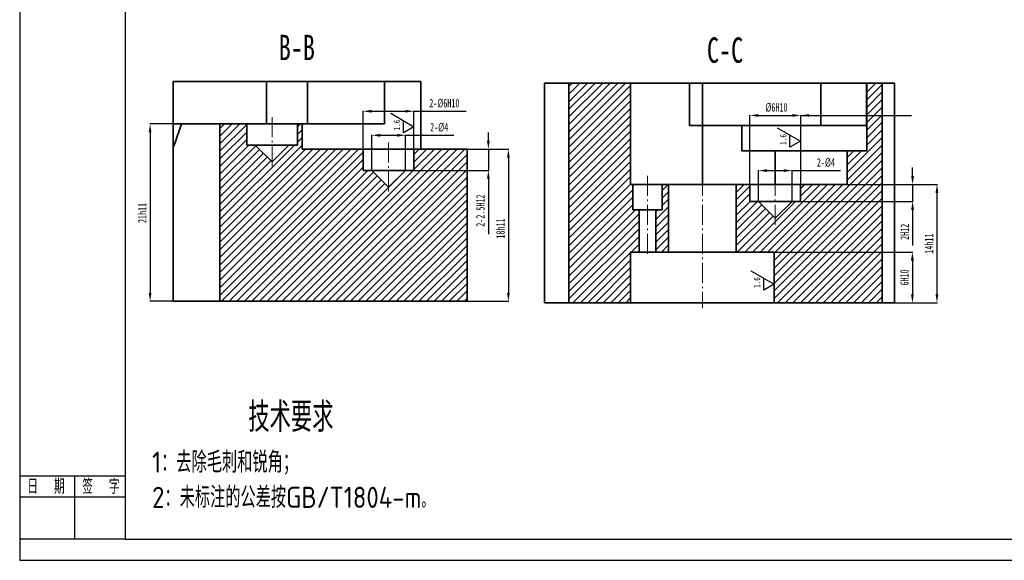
# Model space of a CAD drawing. Header units: millimetres. Extents: x -33921 to -29933, y -26486 to -26076.
# Tile 17 of 34: x -32505 to -32272, y -26374 to -26246. Entities that reach past the tile are written whole.
import ezdxf

# ---------------------------------------------------------------- set-up
doc = ezdxf.new("R2010")
doc.units = ezdxf.units.MM
doc.linetypes.add('GEN7A', pattern=[6.875, 4.75, -0.875, 0.375, -0.875])
doc.linetypes.add('SLD-实线', pattern=[0])
for name, color, linetype, lineweight in [('中心线', 1, 'GEN7A', 15), ('尺寸线', 5, 'Continuous', 15), ('文字', 5, 'SLD-实线', 20)]:
    doc.layers.add(name, color=color, linetype=linetype, lineweight=lineweight)
doc.layers.add('尺寸', color=7, linetype='Continuous')
doc.styles.add('SLDTEXTSTYLE5', font='TXT', dxfattribs={"width": 0.7})
doc.styles.add('图框文字', font='gbenor.shx', dxfattribs={"bigfont": 'gbcbig.shx'})
doc.styles.add('绘图文字3.5', font='gbenor.shx', dxfattribs={"bigfont": 'gbcbig.shx'})
doc.dimstyles.new('1-1 v', dxfattribs={"dimtxt": 1, "dimasz": 2, "dimexe": 0.1, "dimexo": 0.05, "dimgap": 0.875, "dimtad": 1, "dimrnd": 1e-09, "dimzin": 12, "dimdsep": 46, "dimtxsty": 'SLDTEXTSTYLE5', "dimcen": 0.09, "dimclrd": 5, "dimclre": 5, "dimclrt": 5, "dimadec": 0, "dimazin": 3, "dimtfac": 1, "dimtmove": 0, "dimatfit": 3, "dimfxl": 1, "dimfrac": 2, "dimtolj": 1, "dimtzin": 12, "dimarcsym": 0})
doc.dimstyles.new('2-1', dxfattribs={"dimtxt": 2, "dimasz": 2, "dimexe": 0.1, "dimexo": 0.05, "dimgap": 0.875, "dimtad": 1, "dimtoh": 1, "dimlfac": 0.5, "dimrnd": 1e-09, "dimzin": 12, "dimdsep": 46, "dimtxsty": 'SLDTEXTSTYLE5', "dimcen": 0.09, "dimclrd": 5, "dimclre": 5, "dimclrt": 5, "dimadec": 0, "dimazin": 3, "dimtfac": 1, "dimtmove": 0, "dimatfit": 3, "dimfxl": 1, "dimfrac": 2, "dimtolj": 1, "dimtzin": 12, "dimarcsym": 0})
doc.dimstyles.new('2-1 v', dxfattribs={"dimtxt": 2, "dimasz": 2, "dimexe": 0.1, "dimexo": 0.05, "dimgap": 0.875, "dimtad": 1, "dimlfac": 0.5, "dimrnd": 1e-09, "dimzin": 12, "dimdsep": 46, "dimtxsty": 'SLDTEXTSTYLE5', "dimcen": 0.09, "dimclrd": 5, "dimclre": 5, "dimclrt": 5, "dimadec": 0, "dimazin": 3, "dimtfac": 1, "dimtmove": 0, "dimatfit": 3, "dimfxl": 1, "dimfrac": 2, "dimtolj": 1, "dimtzin": 12, "dimarcsym": 0})
pattern_1 = [(45, (116.6248, 119.5416), (-0.898025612, 0.898025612), [])]

# ---------------------------------------------------------------- blocks, each defined once
blk = doc.blocks.new('*D91')
at = {"layer": 'Defpoints', "color": 0, "transparency": 16777216}
for p in [(-32418.03, -26277.1), (-32394.42, -26277.1), (-32418.03, -26282.1)]:
    blk.add_point(p, dxfattribs=at)
at = {"layer": '尺寸线', "color": 5, "lineweight": -2, "transparency": 16777216}
for p, q in [((-32394.42, -26275.1), (-32394.42, -26273.1)), ((-32417.98, -26277.1), (-32394.32, -26277.1)), ((-32394.42, -26277.1), (-32394.42, -26282.1)), ((-32417.98, -26282.1), (-32394.32, -26282.1)), ((-32394.42, -26284.1), (-32394.42, -26297.18))]:
    blk.add_line(p, q, dxfattribs=at)
at = {"layer": '尺寸线', "color": 5, "transparency": 16777216}
for points in [[(-32394.75, -26275.1), (-32394.09, -26275.1), (-32394.42, -26277.1)], [(-32394.75, -26284.1), (-32394.09, -26284.1), (-32394.42, -26282.1)]]:
    blk.add_solid(points, dxfattribs=at)
at = {"layer": '尺寸线', "color": 5, "transparency": 16777216, "insert": (-32396.3, -26291.64), "char_height": 2, "attachment_point": 5, "rotation": 90, "style": 'SLDTEXTSTYLE5'}
blk.add_mtext('\\A1;2-2.5H12', dxfattribs=at)
blk = doc.blocks.new('_DatumFilled')
at = {"color": 0, "linetype": 'ByBlock'}
blk.add_solid([(0, 0.58), (-1, 0), (0, -0.58)], dxfattribs=at)
blk = doc.blocks.new('*D92')
at = {"layer": 'Defpoints', "color": 0, "transparency": 16777216}
for p in [(-32412.03, -26268.11), (-32424.03, -26277.1), (-32412.03, -26277.1)]:
    blk.add_point(p, dxfattribs=at)
at = {"layer": '尺寸线', "color": 5, "lineweight": -2, "transparency": 16777216}
for p, q in [((-32424.03, -26277.05), (-32424.03, -26268.01)), ((-32422.03, -26268.11), (-32414.03, -26268.11)), ((-32412.03, -26277.05), (-32412.03, -26268.01)), ((-32412.03, -26268.11), (-32399.65, -26268.11))]:
    blk.add_line(p, q, dxfattribs=at)
at = {"layer": '尺寸线', "color": 5, "transparency": 16777216}
for points in [[(-32422.03, -26267.77), (-32422.03, -26268.44), (-32424.03, -26268.11)], [(-32414.03, -26267.77), (-32414.03, -26268.44), (-32412.03, -26268.11)]]:
    blk.add_solid(points, dxfattribs=at)
at = {"layer": '尺寸线', "color": 5, "transparency": 16777216, "insert": (-32404.84, -26266.23), "char_height": 2, "attachment_point": 5, "style": 'SLDTEXTSTYLE5'}
blk.add_mtext('\\A1;2-%%C6H10', dxfattribs=at)
blk = doc.blocks.new('*D93')
at = {"layer": 'Defpoints', "color": 0, "transparency": 16777216}
for p in [(-32399.44, -26277.1), (-32399.44, -26313.1), (-32389.68, -26313.1)]:
    blk.add_point(p, dxfattribs=at)
at = {"layer": '尺寸线', "color": 5, "lineweight": -2, "transparency": 16777216}
for p, q in [((-32399.39, -26277.1), (-32389.58, -26277.1)), ((-32389.68, -26279.1), (-32389.68, -26311.1)), ((-32399.39, -26313.1), (-32389.58, -26313.1))]:
    blk.add_line(p, q, dxfattribs=at)
at = {"layer": '尺寸线', "color": 5, "transparency": 16777216}
for points in [[(-32390.01, -26279.1), (-32389.35, -26279.1), (-32389.68, -26277.1)], [(-32390.01, -26311.1), (-32389.35, -26311.1), (-32389.68, -26313.1)]]:
    blk.add_solid(points, dxfattribs=at)
at = {"layer": '尺寸线', "color": 5, "transparency": 16777216, "insert": (-32391.55, -26295.88), "char_height": 2, "attachment_point": 5, "rotation": 90, "style": 'SLDTEXTSTYLE5'}
blk.add_mtext('\\A1;18h11', dxfattribs=at)
blk = doc.blocks.new('*D94')
at = {"layer": 'Defpoints', "color": 0, "transparency": 16777216}
for p in [(-32445.63, -26271.1), (-32474.49, -26313.1), (-32445.63, -26313.1)]:
    blk.add_point(p, dxfattribs=at)
at = {"layer": '尺寸线', "color": 5, "lineweight": -2, "transparency": 16777216}
for p, q in [((-32445.68, -26271.1), (-32474.59, -26271.1)), ((-32474.49, -26273.1), (-32474.49, -26311.1)), ((-32445.68, -26313.1), (-32474.59, -26313.1))]:
    blk.add_line(p, q, dxfattribs=at)
at = {"layer": '尺寸线', "color": 5, "transparency": 16777216}
for points in [[(-32474.82, -26273.1), (-32474.16, -26273.1), (-32474.49, -26271.1)], [(-32474.82, -26311.1), (-32474.16, -26311.1), (-32474.49, -26313.1)]]:
    blk.add_solid(points, dxfattribs=at)
at = {"layer": '尺寸线', "color": 5, "transparency": 16777216, "insert": (-32476.36, -26292.19), "char_height": 2, "attachment_point": 5, "rotation": 90, "style": 'SLDTEXTSTYLE5'}
blk.add_mtext('\\A1;21h11', dxfattribs=at)
blk = doc.blocks.new('*D95')
at = {"layer": 'Defpoints', "color": 0, "transparency": 16777216}
for p in [(-32414.03, -26273.8), (-32422.03, -26282.1), (-32414.03, -26282.1)]:
    blk.add_point(p, dxfattribs=at)
at = {"layer": '尺寸线', "color": 5, "lineweight": -2, "transparency": 16777216}
for p, q in [((-32422.03, -26282.05), (-32422.03, -26273.7)), ((-32420.03, -26273.8), (-32416.03, -26273.8)), ((-32414.03, -26282.05), (-32414.03, -26273.7)), ((-32414.03, -26273.8), (-32402.62, -26273.8))]:
    blk.add_line(p, q, dxfattribs=at)
at = {"layer": '尺寸线', "color": 5, "transparency": 16777216}
for points in [[(-32420.03, -26273.47), (-32420.03, -26274.14), (-32422.03, -26273.8)], [(-32416.03, -26273.47), (-32416.03, -26274.14), (-32414.03, -26273.8)]]:
    blk.add_solid(points, dxfattribs=at)
at = {"layer": '尺寸线', "color": 5, "transparency": 16777216, "insert": (-32406.06, -26271.93), "char_height": 2, "attachment_point": 5, "style": 'SLDTEXTSTYLE5'}
blk.add_mtext('\\A1;2-%%C4', dxfattribs=at)
blk = doc.blocks.new('*D96')
at = {"layer": 'Defpoints', "color": 0, "transparency": 16777216}
for p in [(-32326.74, -26301.45), (-32326.74, -26313.45), (-32294.04, -26313.45)]:
    blk.add_point(p, dxfattribs=at)
at = {"layer": '尺寸线', "color": 5, "lineweight": -2, "transparency": 16777216}
for p, q in [((-32326.69, -26301.45), (-32293.94, -26301.45)), ((-32294.04, -26303.45), (-32294.04, -26311.45)), ((-32326.69, -26313.45), (-32293.94, -26313.45))]:
    blk.add_line(p, q, dxfattribs=at)
at = {"layer": '尺寸线', "color": 5, "transparency": 16777216}
for points in [[(-32294.38, -26303.45), (-32293.71, -26303.45), (-32294.04, -26301.45)], [(-32294.38, -26311.45), (-32293.71, -26311.45), (-32294.04, -26313.45)]]:
    blk.add_solid(points, dxfattribs=at)
at = {"layer": '尺寸线', "color": 5, "transparency": 16777216, "insert": (-32295.92, -26307.45), "char_height": 2, "attachment_point": 5, "rotation": 90, "style": 'SLDTEXTSTYLE5'}
blk.add_mtext('\\A1;6H10', dxfattribs=at)
blk = doc.blocks.new('*D101')
at = {"layer": 'Defpoints', "color": 0, "transparency": 16777216}
for p in [(-32335.74, -26285.45), (-32335.74, -26313.45), (-32288.23, -26313.45)]:
    blk.add_point(p, dxfattribs=at)
at = {"layer": '尺寸线', "color": 5, "lineweight": -2, "transparency": 16777216}
for p, q in [((-32335.69, -26285.45), (-32288.13, -26285.45)), ((-32288.23, -26287.45), (-32288.23, -26311.45)), ((-32335.69, -26313.45), (-32288.13, -26313.45))]:
    blk.add_line(p, q, dxfattribs=at)
at = {"layer": '尺寸线', "color": 5, "transparency": 16777216}
for points in [[(-32288.57, -26287.45), (-32287.9, -26287.45), (-32288.23, -26285.45)], [(-32288.57, -26311.45), (-32287.9, -26311.45), (-32288.23, -26313.45)]]:
    blk.add_solid(points, dxfattribs=at)
at = {"layer": '尺寸线', "color": 5, "transparency": 16777216, "insert": (-32290.11, -26299.45), "char_height": 2, "attachment_point": 5, "rotation": 90, "style": 'SLDTEXTSTYLE5'}
blk.add_mtext('\\A1;14h11', dxfattribs=at)
blk = doc.blocks.new('*D102')
at = {"layer": 'Defpoints', "color": 0, "transparency": 16777216}
for p in [(-32326.49, -26285.45), (-32294, -26285.45), (-32326.49, -26289.45)]:
    blk.add_point(p, dxfattribs=at)
at = {"layer": '尺寸线', "color": 5, "lineweight": -2, "transparency": 16777216}
for p, q in [((-32294, -26283.45), (-32294, -26281.45)), ((-32326.44, -26285.45), (-32293.9, -26285.45)), ((-32294, -26285.45), (-32294, -26289.45)), ((-32326.44, -26289.45), (-32293.9, -26289.45)), ((-32294, -26291.45), (-32294, -26299.86))]:
    blk.add_line(p, q, dxfattribs=at)
at = {"layer": '尺寸线', "color": 5, "transparency": 16777216}
for points in [[(-32294.33, -26283.45), (-32293.66, -26283.45), (-32294, -26285.45)], [(-32294.33, -26291.45), (-32293.66, -26291.45), (-32294, -26289.45)]]:
    blk.add_solid(points, dxfattribs=at)
at = {"layer": '尺寸线', "color": 5, "transparency": 16777216, "insert": (-32295.87, -26296.65), "char_height": 2, "attachment_point": 5, "rotation": 90, "style": 'SLDTEXTSTYLE5'}
blk.add_mtext('\\A1;2H12', dxfattribs=at)
blk = doc.blocks.new('*D103')
at = {"layer": 'Defpoints', "color": 0, "transparency": 16777216}
for p in [(-32320.49, -26269.1), (-32332.49, -26285.45), (-32320.49, -26285.45)]:
    blk.add_point(p, dxfattribs=at)
at = {"layer": '尺寸线', "color": 5, "lineweight": -2, "transparency": 16777216}
for p, q in [((-32332.49, -26285.4), (-32332.49, -26269)), ((-32330.49, -26269.1), (-32322.49, -26269.1)), ((-32320.49, -26285.4), (-32320.49, -26269))]:
    blk.add_line(p, q, dxfattribs=at)
at = {"layer": '尺寸线', "color": 5, "transparency": 16777216}
for points in [[(-32330.49, -26268.76), (-32330.49, -26269.43), (-32332.49, -26269.1)], [(-32322.49, -26268.76), (-32322.49, -26269.43), (-32320.49, -26269.1)]]:
    blk.add_solid(points, dxfattribs=at)
at = {"layer": '尺寸线', "color": 5, "transparency": 16777216, "insert": (-32326.22, -26267.22), "char_height": 2, "attachment_point": 5, "style": 'SLDTEXTSTYLE5'}
blk.add_mtext('\\A1;%%C6H10', dxfattribs=at)
blk = doc.blocks.new('*D104')
at = {"layer": 'Defpoints', "color": 0, "transparency": 16777216}
for p in [(-32322.49, -26282.15), (-32330.49, -26289.45), (-32322.49, -26289.45)]:
    blk.add_point(p, dxfattribs=at)
at = {"layer": '尺寸线', "color": 5, "lineweight": -2, "transparency": 16777216}
for p, q in [((-32330.49, -26289.4), (-32330.49, -26282.05)), ((-32328.49, -26282.15), (-32324.49, -26282.15)), ((-32322.49, -26289.4), (-32322.49, -26282.05)), ((-32322.49, -26282.15), (-32311.08, -26282.15))]:
    blk.add_line(p, q, dxfattribs=at)
at = {"layer": '尺寸线', "color": 5, "transparency": 16777216}
for points in [[(-32328.49, -26281.82), (-32328.49, -26282.48), (-32330.49, -26282.15)], [(-32324.49, -26281.82), (-32324.49, -26282.48), (-32322.49, -26282.15)]]:
    blk.add_solid(points, dxfattribs=at)
at = {"layer": '尺寸线', "color": 5, "transparency": 16777216, "insert": (-32314.52, -26280.27), "char_height": 2, "attachment_point": 5, "style": 'SLDTEXTSTYLE5'}
blk.add_mtext('\\A1;2-%%C4', dxfattribs=at)

msp = doc.modelspace()

# ---------------------------------------------------------------- hatches: boundary and pattern name
at = {"layer": '尺寸', "linetype": 'Continuous', "lineweight": 18}
h = msp.add_hatch(dxfattribs=at)
h.set_pattern_fill('ANSI31', color=5, scale=0.4, style=0)
h.set_pattern_definition(pattern_1)
h.paths.add_polyline_path([(-32360.7436, -26261.4453), (-32375.3458, -26261.4453), (-32375.3458, -26313.4453), (-32360.7436, -26313.4453), (-32360.7436, -26301.4453), (-32358.7436, -26301.4453), (-32358.7436, -26291.4453), (-32360.2436, -26291.4453), (-32360.2436, -26285.4453), (-32360.7436, -26285.4453)], flags=0)
h = msp.add_hatch(dxfattribs=at)
h.set_pattern_fill('ANSI31', color=5, scale=0.4, style=0)
h.set_pattern_definition(pattern_1)
h.paths.add_polyline_path([(-32304.837, -26261.4453), (-32304.837, -26277.4453), (-32309.4936, -26277.4453), (-32309.4936, -26285.4453), (-32320.4936, -26285.4453), (-32320.4936, -26289.4453), (-32322.4936, -26289.4453), (-32326.4936, -26293.4453), (-32330.4936, -26289.4453), (-32332.4936, -26289.4453), (-32332.4936, -26285.4453), (-32335.7436, -26285.4453), (-32335.7436, -26301.4453), (-32326.7436, -26301.4453), (-32326.7436, -26313.4453), (-32301.1902, -26313.4453), (-32301.1902, -26261.4453)], flags=0)
h = msp.add_hatch(dxfattribs=at)
h.set_pattern_fill('ANSI31', color=5, scale=0.4, style=0)
h.set_pattern_definition([(45, (-93.7676, -325.2816), (-0.898025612, 0.898025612), [])])
h.paths.add_polyline_path([(-32451.631, -26276.1012), (-32451.631, -26271.1012), (-32457.9708, -26271.1012), (-32457.9708, -26313.1012), (-32399.443, -26313.1012), (-32399.443, -26277.1012), (-32412.031, -26277.1012), (-32412.031, -26282.1012), (-32414.031, -26282.1012), (-32418.031, -26286.1012), (-32422.031, -26282.1012), (-32424.031, -26282.1012), (-32424.031, -26277.1012), (-32438.531, -26277.1012), (-32438.531, -26271.1012), (-32439.631, -26271.1012), (-32439.631, -26276.1012), (-32441.631, -26276.1012), (-32445.631, -26280.1012), (-32449.631, -26276.1012)], flags=0)
h = msp.add_hatch(dxfattribs=at)
h.set_pattern_fill('ANSI31', color=5, scale=0.4, style=0)
h.set_pattern_definition(pattern_1)
h.paths.add_polyline_path([(-32354.7436, -26291.4453), (-32354.7436, -26301.4453), (-32351.7436, -26301.4453), (-32351.7436, -26285.4453), (-32353.2436, -26285.4453), (-32353.2436, -26291.4453)], flags=0)

# ---------------------------------------------------------------- linework, layer by layer
at = {"color": 7, "linetype": 'Continuous', "lineweight": 35}
for p, q in [((-32469.0021, -26261.1012), (-32469.0021, -26271.1012)), ((-32446.9454, -26261.1012), (-32469.0021, -26261.1012)), ((-32446.9454, -26271.1012), (-32446.9454, -26261.1012)), ((-32446.9454, -26261.1012), (-32437.2341, -26261.1012)), ((-32437.2341, -26271.1012), (-32437.2341, -26261.1012)), ((-32437.2341, -26261.1012), (-32418.9839, -26261.1012)), ((-32418.9839, -26261.1012), (-32418.9839, -26271.1012)), ((-32410.4365, -26261.1012), (-32418.9839, -26261.1012)), ((-32410.4365, -26261.1012), (-32410.4365, -26277.1012)), ((-32381.1131, -26313.4453), (-32381.1131, -26261.4453)), ((-32381.1131, -26261.4453), (-32375.3458, -26261.4453)), ((-32375.3458, -26261.4453), (-32375.3458, -26313.4453)), ((-32375.3458, -26261.4453), (-32360.7436, -26261.4453)), ((-32360.7436, -26261.4453), (-32360.7436, -26285.4453)), ((-32346.828, -26261.4453), (-32360.7436, -26261.4453)), ((-32346.828, -26271.4453), (-32346.828, -26261.4453)), ((-32343.7436, -26261.4453), (-32346.828, -26261.4453)), ((-32343.7436, -26271.4453), (-32343.7436, -26261.4453)), ((-32315.7459, -26261.4453), (-32343.7436, -26261.4453)), ((-32315.7459, -26271.4453), (-32315.7459, -26261.4453)), ((-32315.7459, -26261.4453), (-32304.9299, -26261.4453)), ((-32304.9299, -26261.4453), (-32304.9299, -26271.4453)), ((-32304.837, -26261.4453), (-32304.9299, -26261.4453)), ((-32301.1902, -26261.4453), (-32304.837, -26261.4453)), ((-32304.837, -26277.4453), (-32304.837, -26261.4453)), ((-32301.1902, -26313.4453), (-32301.1902, -26261.4453)), ((-32298.2459, -26261.4453), (-32301.1902, -26261.4453)), ((-32298.2459, -26313.4453), (-32298.2459, -26261.4453)), ((-32469.0021, -26271.1012), (-32469.0021, -26276.5406)), ((-32467.0176, -26271.1012), (-32469.0021, -26271.1012)), ((-32464.2127, -26271.1012), (-32467.0149, -26271.1012)), ((-32464.2127, -26271.1012), (-32457.9708, -26271.1012)), ((-32457.9708, -26313.1012), (-32457.9708, -26271.1012)), ((-32451.631, -26271.1012), (-32457.9708, -26271.1012)), ((-32451.631, -26271.1012), (-32451.631, -26276.1012)), ((-32439.631, -26271.1012), (-32451.631, -26271.1012)), ((-32439.631, -26276.1012), (-32439.631, -26271.1012)), ((-32438.531, -26271.1012), (-32439.631, -26271.1012)), ((-32438.531, -26271.1012), (-32438.531, -26277.1012)), ((-32418.9839, -26271.1012), (-32438.531, -26271.1012)), ((-32346.828, -26271.4453), (-32343.7436, -26271.4453)), ((-32343.7436, -26285.4453), (-32343.7436, -26271.4453)), ((-32343.7436, -26271.4453), (-32334.4407, -26271.4453)), ((-32334.4407, -26277.4453), (-32334.4407, -26271.4453)), ((-32304.9299, -26271.4453), (-32334.4407, -26271.4453)), ((-32449.631, -26276.1012), (-32451.631, -26276.1012)), ((-32449.631, -26276.1012), (-32445.631, -26280.1012)), ((-32441.631, -26276.1012), (-32449.631, -26276.1012)), ((-32445.631, -26280.1012), (-32441.631, -26276.1012)), ((-32439.631, -26276.1012), (-32441.631, -26276.1012)), ((-32469.0021, -26313.1012), (-32469.0021, -26276.5927)), ((-32424.031, -26277.1012), (-32438.531, -26277.1012)), ((-32424.031, -26277.1012), (-32424.031, -26282.1012)), ((-32412.031, -26277.1012), (-32424.031, -26277.1012)), ((-32412.031, -26282.1012), (-32412.031, -26277.1012)), ((-32399.443, -26277.1012), (-32412.031, -26277.1012)), ((-32399.443, -26277.1012), (-32399.443, -26313.1012)), ((-32334.4407, -26277.4453), (-32326.4936, -26277.4453)), ((-32326.4936, -26285.4453), (-32326.4936, -26277.4453)), ((-32309.4936, -26277.4453), (-32326.4936, -26277.4453)), ((-32309.4936, -26277.4453), (-32309.4936, -26285.4453)), ((-32309.4936, -26277.4453), (-32304.837, -26277.4453)), ((-32422.031, -26282.1012), (-32424.031, -26282.1012)), ((-32422.031, -26282.1012), (-32418.031, -26286.1012)), ((-32414.031, -26282.1012), (-32422.031, -26282.1012)), ((-32418.031, -26286.1012), (-32414.031, -26282.1012)), ((-32412.031, -26282.1012), (-32414.031, -26282.1012)), ((-32360.2436, -26285.4453), (-32360.7436, -26285.4453)), ((-32360.2436, -26285.4453), (-32360.2436, -26291.4453)), ((-32353.2436, -26285.4453), (-32360.2436, -26285.4453)), ((-32353.2436, -26291.4453), (-32353.2436, -26285.4453)), ((-32351.7436, -26285.4453), (-32353.2436, -26285.4453)), ((-32351.7436, -26285.4453), (-32351.7436, -26301.4453)), ((-32351.7436, -26285.4453), (-32335.7436, -26285.4453)), ((-32335.7436, -26285.4453), (-32335.7436, -26301.4453)), ((-32335.7436, -26285.4453), (-32332.4936, -26285.4453)), ((-32332.4936, -26289.4453), (-32332.4936, -26285.4453)), ((-32320.4936, -26285.4453), (-32332.4936, -26285.4453)), ((-32320.4936, -26285.4453), (-32320.4936, -26289.4453)), ((-32320.4936, -26285.4453), (-32309.4936, -26285.4453)), ((-32332.4936, -26289.4453), (-32330.4936, -26289.4453)), ((-32326.4936, -26293.4453), (-32330.4936, -26289.4453)), ((-32322.4936, -26289.4453), (-32330.4936, -26289.4453)), ((-32322.4936, -26289.4453), (-32326.4936, -26293.4453)), ((-32322.4936, -26289.4453), (-32320.4936, -26289.4453)), ((-32358.7436, -26291.4453), (-32360.2436, -26291.4453)), ((-32358.7436, -26291.4453), (-32358.7436, -26301.4453)), ((-32358.7436, -26291.4453), (-32354.7436, -26291.4453)), ((-32353.2436, -26291.4453), (-32354.7436, -26291.4453)), ((-32354.7436, -26301.4453), (-32354.7436, -26291.4453)), ((-32360.7436, -26301.4453), (-32360.7436, -26313.4453)), ((-32360.7436, -26301.4453), (-32358.7436, -26301.4453)), ((-32358.7436, -26301.4453), (-32354.7436, -26301.4453)), ((-32354.7436, -26301.4453), (-32351.7436, -26301.4453)), ((-32351.7436, -26301.4453), (-32335.7436, -26301.4453)), ((-32326.7436, -26301.4453), (-32335.7436, -26301.4453)), ((-32326.7436, -26301.4453), (-32326.7436, -26313.4453)), ((-32469.0021, -26313.1012), (-32464.2127, -26313.1012)), ((-32457.9708, -26313.1012), (-32464.2127, -26313.1012)), ((-32457.9708, -26313.1012), (-32399.443, -26313.1012)), ((-32381.1131, -26313.4453), (-32375.3458, -26313.4453)), ((-32375.3458, -26313.4453), (-32360.7436, -26313.4453)), ((-32360.7436, -26313.4453), (-32326.7436, -26313.4453)), ((-32301.1902, -26313.4453), (-32326.7436, -26313.4453)), ((-32298.2459, -26313.4453), (-32301.1902, -26313.4453))]:
    msp.add_line(p, q, dxfattribs=at)
at = {"color": 0, "lineweight": 30}
for p, q in [((-32505.3594, -26354.4222), (-32480.3594, -26354.4222)), ((-32492.3594, -26354.4222), (-32492.3594, -26369.4222)), ((-32505.3594, -26359.4222), (-32480.3594, -26359.4222)), ((-32480.3594, -26369.4222), (-32505.3594, -26369.4222))]:
    msp.add_line(p, q, dxfattribs=at)
at = {"lineweight": 30}
for points in [[(-32505.3594, -26374.4222), (-32085.3594, -26374.4222), (-32085.3594, -26077.4222), (-32505.3594, -26077.4222)], [(-32480.3594, -26369.4222), (-32090.3594, -26369.4222), (-32090.3594, -26082.4222), (-32480.3594, -26082.4222)]]:
    msp.add_lwpolyline(points, close=True, dxfattribs=at)
for points in [[(-32417.5234, -26268.5942), (-32412.0234, -26271.7696), (-32414.5234, -26273.213), (-32414.5234, -26270.3262)], [(-32326.0256, -26271.995), (-32320.5256, -26275.1704), (-32323.0256, -26276.6138), (-32323.0256, -26273.727)], [(-32332.249, -26305.8729), (-32326.749, -26309.0483), (-32329.249, -26310.4917), (-32329.249, -26307.6049)]]:
    msp.add_lwpolyline(points)
at = {"color": 7, "linetype": 'Continuous', "lineweight": 35}
msp.add_open_spline([(-32469.0021, -26276.5927), (-32468.3064, -26274.8175), (-32467.6525, -26272.9696), (-32467.0149, -26271.1012)], degree=3, dxfattribs=at)
at = {"layer": '中心线', "color": 1}
for p, q in [((-32356.7436, -26283.3932), (-32356.7436, -26302.6491)), ((-32343.7436, -26283.3932), (-32343.7436, -26314.7615)), ((-32326.4936, -26283.3932), (-32326.4936, -26296.2487))]:
    msp.add_line(p, q, dxfattribs=at)
at = {"layer": '尺寸线', "color": 1, "linetype": 'GEN7A'}
for p, q in [((-32445.631, -26269.4985), (-32445.631, -26281.0817)), ((-32418.031, -26275.4985), (-32418.031, -26287.0817))]:
    msp.add_line(p, q, dxfattribs=at)

# ---------------------------------------------------------------- texts
at = {"color": 0, "lineweight": 30, "style": '图框文字'}
for s, p in [('日  期', (-32503.5467, -26358.7017)), ('签  字', (-32490.5467, -26358.7017))]:
    msp.add_text(s, height=3.5, dxfattribs=at).set_placement(p)
at = {"color": 7, "linetype": 'Continuous', "char_height": 6, "attachment_point": 1, "style": 'SLDTEXTSTYLE5'}
for s, insert in [('B-B', (-32444.038, -26250.0122)), ('C-C', (-32342.6782, -26250.6304))]:
    msp.add_mtext(s, dxfattribs=dict(at, insert=insert))
at = {"color": 7, "linetype": 'Continuous', "char_height": 1.5, "attachment_point": 1, "rotation": 90, "style": 'SLDTEXTSTYLE5'}
for insert in [(-32416.8465, -26272.6643), (-32325.3486, -26276.0651), (-32331.5721, -26309.943)]:
    msp.add_mtext('1.6', dxfattribs=dict(at, insert=insert))
at = {"layer": '文字', "insert": (-32474.0108, -26337.0073), "char_height": 4, "width": 118.926598, "attachment_point": 1, "style": '绘图文字3.5'}
msp.add_mtext('{\\H1.75x;\\C5;      技术要求\\P\\H0.71429x;1：去除毛刺和锐角；\\P2：未标注的公差按GB/T1804-m\\H0.8x;。}', dxfattribs=at)

# ---------------------------------------------------------------- dimensions: what is measured, and where the dimension line sits
at = {"layer": '尺寸线'}
for base, p1, p2, text, picture, middle in [((-32412.031, -26268.108), (-32424.031, -26277.1012), (-32412.031, -26277.1012), '2-%%C<>H10', '*D92', (-32404.8393, -26268.108)), ((-32320.4936, -26269.0966), (-32332.4936, -26285.4453), (-32320.4936, -26285.4453), '%%C<>H10', '*D103', (-32326.2215, -26269.0966))]:
    dim = msp.add_linear_dim(base=base, p1=p1, p2=p2, text=text, dimstyle='2-1 v', override={"dimldrblk": 'DatumFilled'}, dxfattribs=at)
    dim.commit()
    dim.dimension.update_dxf_attribs({"geometry": picture, "text_midpoint": middle, "dimtype": 160})
for base, p1, p2, text, dimstyle, picture, middle in [((-32474.4898, -26313.1012), (-32445.631, -26271.1012), (-32445.631, -26313.1012), '<>h11', '2-1 v', '*D94', (-32474.4898, -26292.1851)), ((-32389.6797, -26313.1012), (-32399.443, -26277.1012), (-32399.443, -26313.1012), '<>h11', '2-1 v', '*D93', (-32389.6797, -26295.8848)), ((-32288.2339, -26313.4453), (-32335.7436, -26285.4453), (-32335.7436, -26313.4453), '<>h11', '2-1', '*D101', (-32288.2339, -26299.4453)), ((-32294.0427, -26313.4453), (-32326.7436, -26301.4453), (-32326.7436, -26313.4453), '<>H10', '2-1', '*D96', (-32294.0427, -26307.4453))]:
    dim = msp.add_linear_dim(base=base, p1=p1, p2=p2, angle=90, text=text, dimstyle=dimstyle, dxfattribs=at)
    dim.commit()
    dim.dimension.update_dxf_attribs({"geometry": picture, "text_midpoint": middle, "dimtype": 160})
for base, p1, p2, picture, middle in [((-32414.031, -26273.8047), (-32422.031, -26282.1012), (-32414.031, -26282.1012), '*D95', (-32406.0567, -26273.8047)), ((-32322.4936, -26282.1488), (-32330.4936, -26289.4453), (-32322.4936, -26289.4453), '*D104', (-32314.5193, -26282.1488))]:
    dim = msp.add_linear_dim(base=base, p1=p1, p2=p2, text='2-%%C<>', dimstyle='2-1 v', dxfattribs=at)
    dim.commit()
    dim.dimension.update_dxf_attribs({"geometry": picture, "text_midpoint": middle, "dimtype": 160})
for base, p1, p2, text, picture, middle in [((-32394.4204, -26277.1012), (-32418.031, -26282.1012), (-32418.031, -26277.1012), '2-<>H12', '*D91', (-32394.4204, -26291.6429)), ((-32293.9981, -26285.4453), (-32326.4936, -26289.4453), (-32326.4936, -26285.4453), '<>H12', '*D102', (-32293.9981, -26296.6537))]:
    dim = msp.add_linear_dim(base=base, p1=p1, p2=p2, angle=90, text=text, dimstyle='2-1 v', override={"dimldrblk": 'DatumFilled'}, dxfattribs=at)
    dim.commit()
    dim.dimension.update_dxf_attribs({"geometry": picture, "text_midpoint": middle, "dimtype": 160})

# ---------------------------------------------------------------- leaders
msp.add_leader([(-32320.4936, -26269.0966), (-32294.2317, -26269.0966)], dimstyle='1-1 v', override={"dimgap": 0.875, "dimtad": 0}, dxfattribs=at)

doc.saveas('drawing.dxf')
